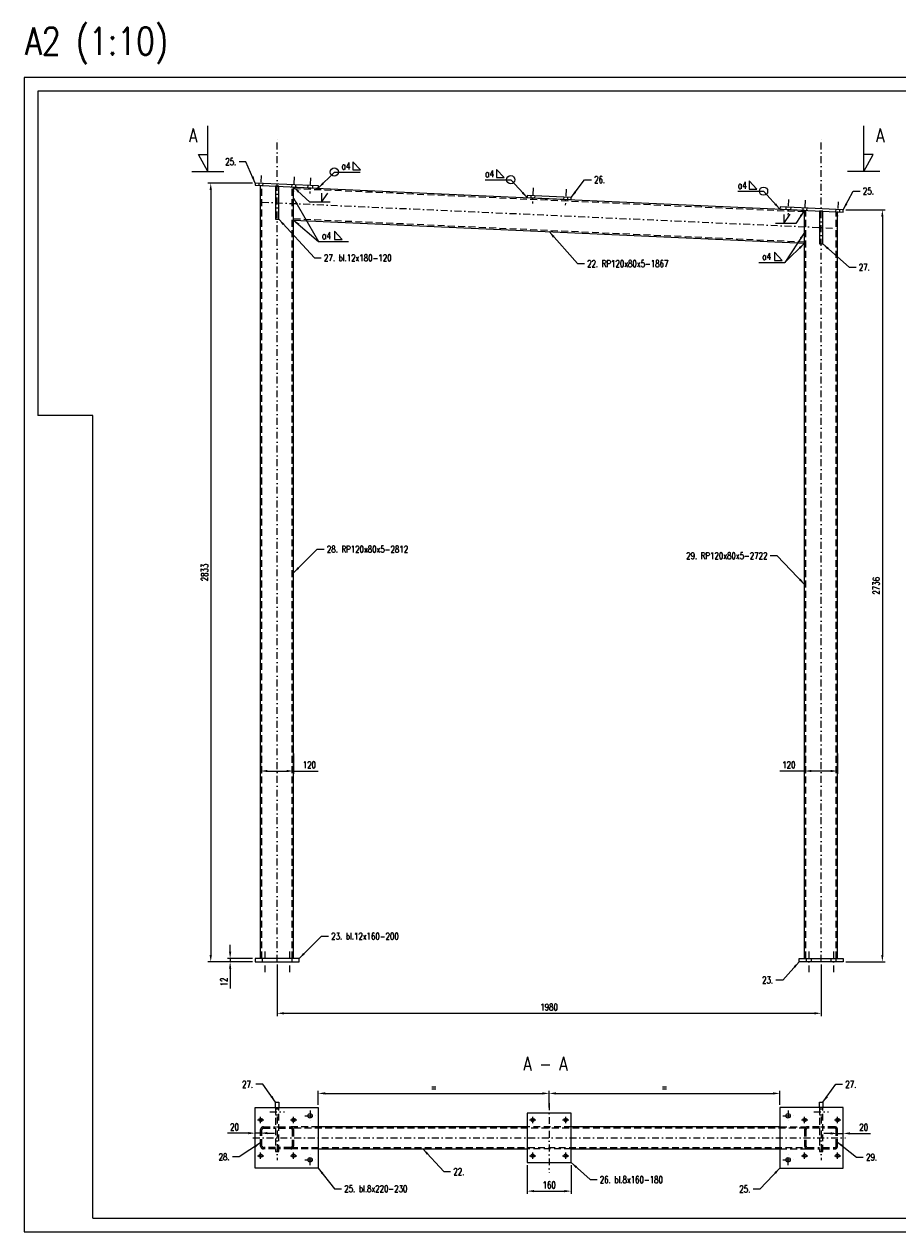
# Model space of a CAD drawing. Header units: centimetres. Extents: x 686402 to 1830517, y -1283654 to -666360.
# Tile 5 of 35: x 1748727 to 1751907, y -1062418 to -1058024. Entities that reach past the tile are written whole.
import ezdxf

# ---------------------------------------------------------------- set-up
doc = ezdxf.new("R2010")
doc.units = ezdxf.units.CM
doc.header["$LTSCALE"] = 50
doc.header["$MEASUREMENT"] = 0
doc.linetypes.add('DASHDOT', pattern=[1, 0.5, -0.25, 0, -0.25])
doc.linetypes.add('DASHED', pattern=[0.75, 0.5, -0.25])
for name, color, linetype in [('0-Ramki', 2, 'Continuous'), ('k_stal_niewid', 4, 'DASHED'), ('k_stal_osie', 1, 'DASHDOT'), ('k_stal_otwory', 1, 'DASHDOT'), ('k_stal_widok', 7, 'Continuous'), ('k_stal_wymiary', 3, 'Continuous')]:
    doc.layers.add(name, color=color, linetype=linetype)
doc.styles.add('MSE-200', font='romans.shx', dxfattribs={"width": 0.8, "height": 40})
doc.styles.add('TXT3', font='romans.shx', dxfattribs={"width": 0.75})
doc.dimstyles.new('Skala_1_10', dxfattribs={"dimscale": 10, "dimtxt": 2.5, "dimasz": 2.5, "dimexe": 1, "dimexo": 1, "dimgap": 1, "dimtad": 1, "dimdec": 0, "dimzin": 0, "dimdsep": 46, "dimtxsty": 'TXT3', "dimcen": 2.5, "dimadec": 0, "dimazin": 0, "dimtfac": 1, "dimtdec": 0, "dimtmove": 0, "dimatfit": 3, "dimfxl": 0, "dimtolj": 1, "dimtzin": 0, "dimarcsym": 0})

# ---------------------------------------------------------------- blocks, each defined once
blk = doc.blocks.new('*D1079')
at = {"layer": 'Defpoints', "color": 0}
for p in [(1749647.3, -1061435.8), (1751627.3, -1061435.8), (1751627.3, -1061623.1)]:
    blk.add_point(p, dxfattribs=at)
at = {"layer": 'k_stal_wymiary', "color": 0, "lineweight": -2}
for p, q in [((1749647.3, -1061445.8), (1749647.3, -1061633.1)), ((1751627.3, -1061445.8), (1751627.3, -1061633.1)), ((1749672.3, -1061623.1), (1751602.3, -1061623.1))]:
    blk.add_line(p, q, dxfattribs=at)
at = {"layer": 'k_stal_wymiary', "color": 0}
for points in [[(1749672.3, -1061618.9), (1749672.3, -1061627.2), (1749647.3, -1061623.1)], [(1751602.3, -1061618.9), (1751602.3, -1061627.2), (1751627.3, -1061623.1)]]:
    blk.add_solid(points, dxfattribs=at)
at = {"layer": 'k_stal_wymiary', "color": 0, "insert": (1750637.3, -1061600.6), "char_height": 25, "attachment_point": 5, "style": 'TXT3'}
blk.add_mtext('\\A1;1980', dxfattribs=at)
blk = doc.blocks.new('*D1080')
at = {"layer": 'Defpoints', "color": 0}
for p in [(1749567.8, -1058602.4), (1749405.8, -1061435.8), (1749567.3, -1061435.8)]:
    blk.add_point(p, dxfattribs=at)
at = {"layer": 'k_stal_wymiary', "color": 0, "lineweight": -2}
for p, q in [((1749557.8, -1058602.4), (1749395.8, -1058602.4)), ((1749405.8, -1058627.4), (1749405.8, -1061410.8)), ((1749557.3, -1061435.8), (1749395.8, -1061435.8))]:
    blk.add_line(p, q, dxfattribs=at)
at = {"layer": 'k_stal_wymiary', "color": 0}
for points in [[(1749401.7, -1058627.4), (1749410, -1058627.4), (1749405.8, -1058602.4)], [(1749401.7, -1061410.8), (1749410, -1061410.8), (1749405.8, -1061435.8)]]:
    blk.add_solid(points, dxfattribs=at)
at = {"layer": 'k_stal_wymiary', "color": 0, "insert": (1749383.3, -1060019.1), "char_height": 25, "attachment_point": 5, "rotation": 90, "style": 'TXT3'}
blk.add_mtext('\\A1;2833', dxfattribs=at)
blk = doc.blocks.new('*D1081')
at = {"layer": 'Defpoints', "color": 0}
for p in [(1749476.3, -1061423.8), (1749567.3, -1061423.8), (1749567.3, -1061435.8)]:
    blk.add_point(p, dxfattribs=at)
at = {"layer": 'k_stal_wymiary', "color": 0, "lineweight": -2}
for p, q in [((1749476.3, -1061398.8), (1749476.3, -1061373.8)), ((1749557.3, -1061423.8), (1749466.3, -1061423.8)), ((1749557.3, -1061435.8), (1749466.3, -1061435.8)), ((1749476.3, -1061423.8), (1749476.3, -1061435.8)), ((1749476.3, -1061460.8), (1749476.3, -1061532.5))]:
    blk.add_line(p, q, dxfattribs=at)
at = {"layer": 'k_stal_wymiary', "color": 0}
for points in [[(1749472.2, -1061398.8), (1749480.5, -1061398.8), (1749476.3, -1061423.8)], [(1749472.2, -1061460.8), (1749480.5, -1061460.8), (1749476.3, -1061435.8)]]:
    blk.add_solid(points, dxfattribs=at)
at = {"layer": 'k_stal_wymiary', "color": 0, "insert": (1749453.8, -1061509.1), "char_height": 25, "attachment_point": 5, "rotation": 90, "style": 'TXT3'}
blk.add_mtext('\\A1;12', dxfattribs=at)
blk = doc.blocks.new('*D1082')
at = {"layer": 'Defpoints', "color": 0}
for p in [(1751707.6, -1058699.7), (1751707.6, -1061435.8), (1751850.3, -1061435.8)]:
    blk.add_point(p, dxfattribs=at)
at = {"layer": 'k_stal_wymiary', "color": 0, "lineweight": -2}
for p, q in [((1751717.6, -1058699.7), (1751860.3, -1058699.7)), ((1751850.3, -1058724.7), (1751850.3, -1061410.8)), ((1751717.6, -1061435.8), (1751860.3, -1061435.8))]:
    blk.add_line(p, q, dxfattribs=at)
at = {"layer": 'k_stal_wymiary', "color": 0}
for points in [[(1751846.2, -1058724.7), (1751854.5, -1058724.7), (1751850.3, -1058699.7)], [(1751846.2, -1061410.8), (1751854.5, -1061410.8), (1751850.3, -1061435.8)]]:
    blk.add_solid(points, dxfattribs=at)
at = {"layer": 'k_stal_wymiary', "color": 0, "insert": (1751827.8, -1060067.7), "char_height": 25, "attachment_point": 5, "rotation": 90, "style": 'TXT3'}
blk.add_mtext('\\A1;2736', dxfattribs=at)
blk = doc.blocks.new('*D1083')
at = {"layer": 'Defpoints', "color": 0}
for p in [(1749567.3, -1062059.1), (1749567.3, -1062076.2), (1749587.3, -1062076.2)]:
    blk.add_point(p, dxfattribs=at)
at = {"layer": 'k_stal_wymiary', "color": 0, "lineweight": -2}
for p, q in [((1749567.3, -1062066.2), (1749567.3, -1062049.1)), ((1749587.3, -1062066.2), (1749587.3, -1062049.1)), ((1749542.3, -1062059.1), (1749467, -1062059.1)), ((1749587.3, -1062059.1), (1749567.3, -1062059.1)), ((1749612.3, -1062059.1), (1749637.3, -1062059.1))]:
    blk.add_line(p, q, dxfattribs=at)
at = {"layer": 'k_stal_wymiary', "color": 0}
for points in [[(1749542.3, -1062054.9), (1749542.3, -1062063.2), (1749567.3, -1062059.1)], [(1749612.3, -1062054.9), (1749612.3, -1062063.2), (1749587.3, -1062059.1)]]:
    blk.add_solid(points, dxfattribs=at)
at = {"layer": 'k_stal_wymiary', "color": 0, "insert": (1749492.2, -1062036.6), "char_height": 25, "attachment_point": 5, "style": 'TXT3'}
blk.add_mtext('\\A1;20', dxfattribs=at)
blk = doc.blocks.new('*D1084')
at = {"layer": 'Defpoints', "color": 0}
for p in [(1750637.7, -1061914.6), (1749797.3, -1061966.2), (1750637.7, -1061976.2)]:
    blk.add_point(p, dxfattribs=at)
at = {"layer": 'k_stal_wymiary', "color": 0, "lineweight": -2}
for p, q in [((1749797.3, -1061956.2), (1749797.3, -1061904.6)), ((1749822.3, -1061914.6), (1750612.7, -1061914.6)), ((1750637.7, -1061966.2), (1750637.7, -1061904.6))]:
    blk.add_line(p, q, dxfattribs=at)
at = {"layer": 'k_stal_wymiary', "color": 0}
for points in [[(1749822.3, -1061910.4), (1749822.3, -1061918.7), (1749797.3, -1061914.6)], [(1750612.7, -1061910.4), (1750612.7, -1061918.7), (1750637.7, -1061914.6)]]:
    blk.add_solid(points, dxfattribs=at)
at = {"layer": 'k_stal_wymiary', "color": 0, "insert": (1750217.5, -1061892.1), "char_height": 25, "attachment_point": 5, "style": 'TXT3'}
blk.add_mtext('\\A1;=', dxfattribs=at)
blk = doc.blocks.new('*D1085')
at = {"layer": 'Defpoints', "color": 0}
for p in [(1751477.3, -1061914.6), (1750637.7, -1061976.2), (1751477.3, -1061966.2)]:
    blk.add_point(p, dxfattribs=at)
at = {"layer": 'k_stal_wymiary', "color": 0, "lineweight": -2}
for p, q in [((1750637.7, -1061966.2), (1750637.7, -1061904.6)), ((1750662.7, -1061914.6), (1751452.3, -1061914.6)), ((1751477.3, -1061956.2), (1751477.3, -1061904.6))]:
    blk.add_line(p, q, dxfattribs=at)
at = {"layer": 'k_stal_wymiary', "color": 0}
for points in [[(1750662.7, -1061910.4), (1750662.7, -1061918.7), (1750637.7, -1061914.6)], [(1751452.3, -1061910.4), (1751452.3, -1061918.7), (1751477.3, -1061914.6)]]:
    blk.add_solid(points, dxfattribs=at)
at = {"layer": 'k_stal_wymiary', "color": 0, "insert": (1751057.5, -1061892.1), "char_height": 25, "attachment_point": 5, "style": 'TXT3'}
blk.add_mtext('\\A1;=', dxfattribs=at)
blk = doc.blocks.new('*D1086')
at = {"layer": 'Defpoints', "color": 0}
for p in [(1751687.3, -1062076.2), (1751707.3, -1062060.1), (1751707.3, -1062076.2)]:
    blk.add_point(p, dxfattribs=at)
at = {"layer": 'k_stal_wymiary', "color": 0, "lineweight": -2}
for p, q in [((1751687.3, -1062066.2), (1751687.3, -1062050.1)), ((1751707.3, -1062066.2), (1751707.3, -1062050.1)), ((1751662.3, -1062060.1), (1751637.3, -1062060.1)), ((1751687.3, -1062060.1), (1751707.3, -1062060.1)), ((1751732.3, -1062060.1), (1751807.7, -1062060.1))]:
    blk.add_line(p, q, dxfattribs=at)
at = {"layer": 'k_stal_wymiary', "color": 0}
for points in [[(1751662.3, -1062055.9), (1751662.3, -1062064.2), (1751687.3, -1062060.1)], [(1751732.3, -1062055.9), (1751732.3, -1062064.2), (1751707.3, -1062060.1)]]:
    blk.add_solid(points, dxfattribs=at)
at = {"layer": 'k_stal_wymiary', "color": 0, "insert": (1751782.5, -1062037.6), "char_height": 25, "attachment_point": 5, "style": 'TXT3'}
blk.add_mtext('\\A1;20', dxfattribs=at)
blk = doc.blocks.new('*D1087')
at = {"layer": 'Defpoints', "color": 0}
for p in [(1750557.7, -1062166.2), (1750717.7, -1062166.2), (1750717.7, -1062270.1)]:
    blk.add_point(p, dxfattribs=at)
at = {"layer": 'k_stal_wymiary', "color": 0, "lineweight": -2}
for p, q in [((1750557.7, -1062176.2), (1750557.7, -1062280.1)), ((1750717.7, -1062176.2), (1750717.7, -1062280.1)), ((1750582.7, -1062270.1), (1750692.7, -1062270.1))]:
    blk.add_line(p, q, dxfattribs=at)
at = {"layer": 'k_stal_wymiary', "color": 0}
for points in [[(1750582.7, -1062265.9), (1750582.7, -1062274.2), (1750557.7, -1062270.1)], [(1750692.7, -1062265.9), (1750692.7, -1062274.2), (1750717.7, -1062270.1)]]:
    blk.add_solid(points, dxfattribs=at)
at = {"layer": 'k_stal_wymiary', "color": 0, "insert": (1750637.7, -1062247.6), "char_height": 25, "attachment_point": 5, "style": 'TXT3'}
blk.add_mtext('\\A1;160', dxfattribs=at)
blk = doc.blocks.new('*D1090')
at = {"layer": 'Defpoints', "color": 0}
for p in [(1749587.3, -1060665.5), (1749707.3, -1060668.2), (1749707.3, -1060741.6)]:
    blk.add_point(p, dxfattribs=at)
at = {"layer": 'k_stal_wymiary', "color": 0, "lineweight": -2}
for p, q in [((1749587.3, -1060675.5), (1749587.3, -1060751.6)), ((1749707.3, -1060678.2), (1749707.3, -1060751.6)), ((1749612.3, -1060741.6), (1749682.3, -1060741.6)), ((1749707.3, -1060741.6), (1749797, -1060741.6))]:
    blk.add_line(p, q, dxfattribs=at)
at = {"layer": 'k_stal_wymiary', "color": 0}
for points in [[(1749612.3, -1060737.4), (1749612.3, -1060745.7), (1749587.3, -1060741.6)], [(1749682.3, -1060737.4), (1749682.3, -1060745.7), (1749707.3, -1060741.6)]]:
    blk.add_solid(points, dxfattribs=at)
at = {"layer": 'k_stal_wymiary', "color": 0, "insert": (1749764.7, -1060719.1), "char_height": 25, "attachment_point": 5, "style": 'TXT3'}
blk.add_mtext('\\A1;120', dxfattribs=at)
blk = doc.blocks.new('*D1091')
at = {"layer": 'Defpoints', "color": 0}
for p in [(1751567.3, -1060665.5), (1751687.3, -1060668.2), (1751687.3, -1060741.6)]:
    blk.add_point(p, dxfattribs=at)
at = {"layer": 'k_stal_wymiary', "color": 0, "lineweight": -2}
for p, q in [((1751567.3, -1060675.5), (1751567.3, -1060751.6)), ((1751687.3, -1060678.2), (1751687.3, -1060751.6)), ((1751567.3, -1060741.6), (1751477.7, -1060741.6)), ((1751662.3, -1060741.6), (1751592.3, -1060741.6))]:
    blk.add_line(p, q, dxfattribs=at)
at = {"layer": 'k_stal_wymiary', "color": 0}
for points in [[(1751592.3, -1060737.4), (1751592.3, -1060745.7), (1751567.3, -1060741.6)], [(1751662.3, -1060737.4), (1751662.3, -1060745.7), (1751687.3, -1060741.6)]]:
    blk.add_solid(points, dxfattribs=at)
at = {"layer": 'k_stal_wymiary', "color": 0, "insert": (1751510, -1060719.1), "char_height": 25, "attachment_point": 5, "style": 'TXT3'}
blk.add_mtext('\\A1;120', dxfattribs=at)

msp = doc.modelspace()

# ---------------------------------------------------------------- linework, layer by layer
at = {"layer": '0-Ramki', "color": 1}
for p, q in [((1748776.6, -1058268.2), (1748776.6, -1059448.2)), ((1748976.6, -1059448.2), (1748776.6, -1059448.2)), ((1748976.6, -1062368.2), (1748976.6, -1059448.2)), ((1748976.6, -1062368.2), (1753396.2, -1062368.2))]:
    msp.add_line(p, q, dxfattribs=at)
msp.add_lwpolyline([(1754616.6, -1058268.2), (1748776.6, -1058268.2)], dxfattribs=at)
at = {"layer": 'k_stal_niewid'}
for p, q in [((1749580.8, -1058603), (1749580.4, -1058611)), ((1749592.3, -1061423.8), (1749592.3, -1058611.5)), ((1749594.8, -1058603.6), (1749594.4, -1058611.6)), ((1749700.6, -1058608.4), (1749700.3, -1058616.4)), ((1749702.3, -1061423.8), (1749702.3, -1058616.5)), ((1749707.3, -1058621.8), (1751567.3, -1058706.3)), ((1749714.6, -1058609.1), (1749714.3, -1058617.1)), ((1749758.6, -1058611.1), (1749758.2, -1058619.1)), ((1749776.6, -1058611.9), (1749776.2, -1058619.9)), ((1750570.8, -1058648), (1750570.4, -1058656)), ((1750584.8, -1058648.6), (1750584.4, -1058656.6)), ((1750690.6, -1058653.4), (1750690.3, -1058661.4)), ((1750704.6, -1058654.1), (1750704.3, -1058662.1)), ((1751498.8, -1058690.2), (1751498.5, -1058698.2)), ((1751516.8, -1058691), (1751516.5, -1058699)), ((1751560.8, -1058693), (1751560.4, -1058701)), ((1751572.3, -1061423.8), (1751572.3, -1058701.5)), ((1751574.8, -1058693.6), (1751574.4, -1058701.6)), ((1751680.6, -1058698.4), (1751680.3, -1058706.4)), ((1751682.3, -1061423.8), (1751682.3, -1058706.5)), ((1751694.6, -1058699.1), (1751694.3, -1058707.1)), ((1749707.3, -1058731.9), (1751567.3, -1058816.4)), ((1749593.3, -1061423.8), (1749593.3, -1061435.8)), ((1749701.3, -1061423.8), (1749701.3, -1061435.8)), ((1751573.3, -1061423.8), (1751573.3, -1061435.8)), ((1751591.3, -1061423.8), (1751591.3, -1061435.8)), ((1751663.3, -1061423.8), (1751663.3, -1061435.8)), ((1751681.3, -1061423.8), (1751681.3, -1061435.8)), ((1749641.3, -1061970.2), (1749653.3, -1061970.2)), ((1749641.3, -1061992.2), (1749653.3, -1061992.2)), ((1751621.3, -1061970.2), (1751633.3, -1061970.2)), ((1751621.3, -1061992.2), (1751633.3, -1061992.2)), ((1749797.3, -1062036.2), (1749697.3, -1062036.2)), ((1751572.3, -1062041.2), (1749697.3, -1062041.2)), ((1750717.7, -1062036.2), (1750557.7, -1062036.2)), ((1751477.3, -1062036.2), (1751577.3, -1062036.2)), ((1749697.3, -1062111.2), (1751570.7, -1062111.2)), ((1749797.3, -1062116.2), (1749697.3, -1062116.2)), ((1750717.7, -1062116.2), (1750557.7, -1062116.2)), ((1751477.3, -1062116.2), (1751577.3, -1062116.2))]:
    msp.add_line(p, q, dxfattribs=at)
for points in [[(1749641.3, -1061966.2), (1749641.3, -1062126.2), (1749653.3, -1062126.2), (1749653.3, -1061966.2)], [(1751621.3, -1061966.2), (1751621.3, -1062126.2), (1751633.3, -1062126.2), (1751633.3, -1061966.2)]]:
    msp.add_lwpolyline(points, dxfattribs=at)
for points in [[(1749641.3, -1062116.2), (1749597.3, -1062116.2, -0.414214), (1749587.3, -1062106.2), (1749587.3, -1062046.2, -0.414214), (1749597.3, -1062036.2), (1749641.3, -1062036.2)], [(1749641.3, -1062111.2), (1749597.3, -1062111.2, -0.414214), (1749592.3, -1062106.2), (1749592.3, -1062046.2, -0.414214), (1749597.3, -1062041.2), (1749641.3, -1062041.2)], [(1749653.3, -1062036.2), (1749697.3, -1062036.2, -0.414214), (1749707.3, -1062046.2), (1749707.3, -1062106.2, -0.414214), (1749697.3, -1062116.2), (1749653.3, -1062116.2)], [(1749653.3, -1062041.2), (1749697.3, -1062041.2, -0.414214), (1749702.3, -1062046.2), (1749702.3, -1062106.2, -0.414214), (1749697.3, -1062111.2), (1749653.3, -1062111.2)], [(1751621.3, -1062036.2), (1751577.3, -1062036.2, 0.414214), (1751567.3, -1062046.2), (1751567.3, -1062106.2, 0.414214), (1751577.3, -1062116.2), (1751621.3, -1062116.2)], [(1751621.3, -1062041.2), (1751577.3, -1062041.2, 0.414214), (1751572.3, -1062046.2), (1751572.3, -1062106.2, 0.414214), (1751577.3, -1062111.2), (1751621.3, -1062111.2)], [(1751633.3, -1062116.2), (1751677.3, -1062116.2, 0.414214), (1751687.3, -1062106.2), (1751687.3, -1062046.2, 0.414214), (1751677.3, -1062036.2), (1751633.3, -1062036.2)], [(1751633.3, -1062111.2), (1751677.3, -1062111.2, 0.414214), (1751682.3, -1062106.2), (1751682.3, -1062046.2, 0.414214), (1751677.3, -1062041.2), (1751633.3, -1062041.2)]]:
    msp.add_lwpolyline(points, format="xyb", dxfattribs=at)
at = {"layer": 'k_stal_osie'}
for p, q in [((1749647.3, -1061435.8), (1749647.3, -1058434.6)), ((1751627.3, -1061435.8), (1751627.3, -1058434.6)), ((1749592.3, -1058671.6), (1751682.3, -1058766.6)), ((1750637.7, -1061950.6), (1750637.7, -1062201.9)), ((1749647.3, -1061999.1), (1749647.3, -1062157.1)), ((1751627.3, -1061999.1), (1751627.3, -1062157.1)), ((1749559.2, -1062076.2), (1751716.2, -1062076.2))]:
    msp.add_line(p, q, dxfattribs=at)
at = {"layer": 'k_stal_otwory'}
for p, q in [((1749589.1, -1058574.6), (1749586.5, -1058632)), ((1749708.9, -1058580.1), (1749706.3, -1058637.4)), ((1749768.9, -1058582.8), (1749766.3, -1058640.1)), ((1750579.1, -1058619.6), (1750576.5, -1058677)), ((1750698.9, -1058625.1), (1750696.3, -1058682.4)), ((1751509.1, -1058661.9), (1751506.5, -1058719.2)), ((1751569.1, -1058664.6), (1751566.5, -1058722)), ((1751688.9, -1058670.1), (1751686.3, -1058727.4)), ((1749602.3, -1061398.8), (1749602.3, -1061475.7)), ((1749692.3, -1061398.8), (1749692.3, -1061475.7)), ((1751582.3, -1061398.8), (1751582.3, -1061475.7)), ((1751672.3, -1061398.8), (1751672.3, -1061475.7)), ((1749587.3, -1062022.8), (1749587.3, -1061999.7)), ((1749620.8, -1061981.2), (1749673.8, -1061981.2)), ((1749707.3, -1062022.8), (1749707.3, -1061999.7)), ((1749748.1, -1061996.2), (1749786.5, -1061996.2)), ((1749767.3, -1061977), (1749767.3, -1062015.4)), ((1750577.7, -1062022.8), (1750577.7, -1061999.7)), ((1750697.7, -1062022.8), (1750697.7, -1061999.7)), ((1751488.1, -1061996.2), (1751526.5, -1061996.2)), ((1751507.3, -1061977), (1751507.3, -1062015.4)), ((1751567.3, -1062022.8), (1751567.3, -1061999.7)), ((1751600.8, -1061981.2), (1751653.8, -1061981.2)), ((1751687.3, -1062022.8), (1751687.3, -1061999.7)), ((1749575.8, -1062011.2), (1749598.9, -1062011.2)), ((1749695.8, -1062011.2), (1749718.9, -1062011.2)), ((1750566.2, -1062011.2), (1750589.2, -1062011.2)), ((1750686.2, -1062011.2), (1750709.2, -1062011.2)), ((1751555.8, -1062011.2), (1751578.9, -1062011.2)), ((1751675.8, -1062011.2), (1751698.9, -1062011.2)), ((1749587.3, -1062152.8), (1749587.3, -1062129.7)), ((1749707.3, -1062152.8), (1749707.3, -1062129.7)), ((1749767.3, -1062175.4), (1749767.3, -1062137)), ((1750577.7, -1062152.8), (1750577.7, -1062129.7)), ((1750697.7, -1062152.8), (1750697.7, -1062129.7)), ((1751507.3, -1062175.4), (1751507.3, -1062137)), ((1751567.3, -1062152.8), (1751567.3, -1062129.7)), ((1751687.3, -1062152.8), (1751687.3, -1062129.7)), ((1749575.8, -1062141.2), (1749598.9, -1062141.2)), ((1749695.8, -1062141.2), (1749718.9, -1062141.2)), ((1749748.1, -1062156.2), (1749786.5, -1062156.2)), ((1750566.2, -1062141.2), (1750589.2, -1062141.2)), ((1750686.2, -1062141.2), (1750709.2, -1062141.2)), ((1751488.1, -1062156.2), (1751526.5, -1062156.2)), ((1751555.8, -1062141.2), (1751578.9, -1062141.2)), ((1751675.8, -1062141.2), (1751698.9, -1062141.2))]:
    msp.add_line(p, q, dxfattribs=at)
at = {"layer": 'k_stal_widok'}
for p, q in [((1749587.3, -1061423.8), (1749587.3, -1058611.3)), ((1749707.3, -1061423.8), (1749707.3, -1058616.7)), ((1749707.3, -1058616.7), (1751567.3, -1058701.3)), ((1751567.3, -1061423.8), (1751567.3, -1058701.3)), ((1751687.3, -1061423.8), (1751687.3, -1058706.7)), ((1749707.3, -1058736.9), (1751567.3, -1058821.4)), ((1749641.3, -1061966.2), (1749641.3, -1061946.2)), ((1749641.3, -1061946.2), (1749653.3, -1061946.2)), ((1749653.3, -1061946.2), (1749653.3, -1061966.2)), ((1751621.3, -1061966.2), (1751621.3, -1061946.2)), ((1751621.3, -1061946.2), (1751633.3, -1061946.2)), ((1751633.3, -1061946.2), (1751633.3, -1061966.2)), ((1750557.7, -1062036.2), (1749797.3, -1062036.2)), ((1751477.3, -1062036.2), (1750717.7, -1062036.2)), ((1749797.3, -1062116.2), (1750557.7, -1062116.2)), ((1750718.3, -1062116.2), (1751477.3, -1062116.2))]:
    msp.add_line(p, q, dxfattribs=at)
for points in [[(1748726.6, -1062418.2), (1754666.6, -1062418.2), (1754666.6, -1058218.2), (1748726.6, -1058218.2)], [(1749567.4, -1058610.4), (1749797.2, -1058620.8), (1749797.5, -1058612.8), (1749567.8, -1058602.4)], [(1749641.3, -1058734), (1749653.3, -1058734), (1749653.3, -1058614), (1749641.3, -1058614)], [(1750557.4, -1058655.4), (1750717.3, -1058662.7), (1750717.6, -1058654.7), (1750557.8, -1058647.4)], [(1751477.5, -1058697.2), (1751707.3, -1058707.7), (1751707.6, -1058699.7), (1751477.9, -1058689.2)], [(1751621.3, -1058824), (1751633.3, -1058824), (1751633.3, -1058704), (1751621.3, -1058704)], [(1749567.3, -1061435.8), (1749727.3, -1061435.8), (1749727.3, -1061423.8), (1749567.3, -1061423.8)], [(1751707.3, -1061435.8), (1751547.3, -1061435.8), (1751547.3, -1061423.8), (1751707.3, -1061423.8)], [(1749797.3, -1061966.2), (1749797.3, -1062186.2), (1749567.3, -1062186.2), (1749567.3, -1061966.2)], [(1750557.7, -1062166.2), (1750717.7, -1062166.2), (1750717.7, -1061986.2), (1750557.7, -1061986.2)], [(1751477.3, -1061966.2), (1751477.3, -1062186.2), (1751707.3, -1062186.2), (1751707.3, -1061966.2)]]:
    msp.add_lwpolyline(points, close=True, dxfattribs=at)
for centre, radius in [((1749587.3, -1062011.2), 6.5), ((1749707.3, -1062011.2), 6.5), ((1749767.3, -1061996.2), 8), ((1750577.7, -1062011.2), 6.5), ((1750697.7, -1062011.2), 6.5), ((1751507.3, -1061996.2), 8), ((1751567.3, -1062011.2), 6.5), ((1751687.3, -1062011.2), 6.5), ((1749587.3, -1062141.2), 6.5), ((1749707.3, -1062141.2), 6.5), ((1750577.7, -1062141.2), 6.5), ((1750697.7, -1062141.2), 6.5), ((1751567.3, -1062141.2), 6.5), ((1751687.3, -1062141.2), 6.5), ((1749767.3, -1062156.2), 8), ((1751507.3, -1062156.2), 8)]:
    msp.add_circle(centre, radius, dxfattribs=at)
at = {"layer": 'k_stal_wymiary'}
for p, q in [((1749395.2, -1058560.6), (1749395.2, -1058394.1)), ((1751782.3, -1058560.6), (1751782.3, -1058394.1)), ((1749395.2, -1058560.6), (1749360.9, -1058498.7)), ((1749360.9, -1058498.7), (1749395.2, -1058498.7)), ((1749922.8, -1058524.6), (1749922.8, -1058554.6)), ((1749922.8, -1058524.6), (1749950.8, -1058554.6)), ((1751782.3, -1058560.6), (1751816.7, -1058498.7)), ((1751816.7, -1058498.7), (1751782.3, -1058498.7)), ((1751782.3, -1058560.6), (1751816.7, -1058498.7)), ((1751816.7, -1058498.7), (1751782.3, -1058498.7)), ((1749336.8, -1058560.6), (1749453.7, -1058560.6)), ((1749855.7, -1058562.1), (1749949.2, -1058562.1)), ((1749922.8, -1058554.6), (1749922.8, -1058554.6)), ((1749922.8, -1058554.6), (1749950.8, -1058554.6)), ((1750445.3, -1058552.6), (1750445.3, -1058582.6)), ((1750445.3, -1058552.6), (1750473.3, -1058582.6)), ((1751840.8, -1058560.6), (1751723.9, -1058560.6)), ((1751840.8, -1058560.6), (1751723.9, -1058560.6)), ((1750404.2, -1058590.1), (1750497.7, -1058590.1)), ((1750445.3, -1058582.6), (1750445.3, -1058582.6)), ((1750445.3, -1058582.6), (1750473.3, -1058582.6)), ((1751365.4, -1058594.4), (1751365.4, -1058624.4)), ((1751365.4, -1058594.4), (1751393.4, -1058624.4)), ((1749808.7, -1058672.3), (1749831.7, -1058638.6)), ((1749808.7, -1058639.1), (1749808.7, -1058672.3)), ((1751324.3, -1058631.9), (1751417.8, -1058631.9)), ((1751365.4, -1058624.4), (1751365.4, -1058624.4)), ((1751365.4, -1058624.4), (1751393.4, -1058624.4)), ((1749840.8, -1058672.3), (1749766.4, -1058672.3)), ((1751535.3, -1058749.8), (1751460.9, -1058749.8)), ((1751492.2, -1058749.8), (1751515.2, -1058716.1)), ((1751492.2, -1058716.6), (1751492.2, -1058749.8)), ((1749855.7, -1058777.5), (1749855.7, -1058807.5)), ((1749855.7, -1058777.5), (1749883.7, -1058807.5)), ((1749798.1, -1058815.1), (1749906.6, -1058815.1)), ((1749855.7, -1058807.5), (1749855.7, -1058807.5)), ((1749855.7, -1058807.5), (1749883.7, -1058807.5)), ((1751458, -1058853.5), (1751458, -1058883.5)), ((1751458, -1058853.5), (1751486, -1058883.5)), ((1751458, -1058883.5), (1751458, -1058883.5)), ((1751458, -1058883.5), (1751486, -1058883.5)), ((1751400.3, -1058891.1), (1751494.8, -1058891.1))]:
    msp.add_line(p, q, dxfattribs=at)
for centre in [(1749855.7, -1058562.1), (1750497.7, -1058590.1), (1751417.8, -1058631.9)]:
    msp.add_circle(centre, 15, dxfattribs=at)

# ---------------------------------------------------------------- texts
at = {"layer": 'k_stal_widok', "style": 'MSE-200', "width": 0.8}
msp.add_text('A2 (1:10)', height=100, dxfattribs=at).set_placement((1748729.3, -1058135.8))
at = {"layer": 'k_stal_wymiary', "style": 'MSE-200', "width": 0.8}
for s, height, p in [('A', 50, (1749326.5, -1058454.1)), ('A', 50, (1751827.2, -1058454.1)), ('a4', 25, (1749881.5, -1058553.1)), ('a4', 25, (1750404, -1058581.1)), ('a4', 25, (1751324, -1058622.9)), ('a4', 25, (1749810.4, -1058806.1)), ('a4', 25, (1751412.6, -1058882.1)), ('A - A', 50, (1750543.4, -1061831.5))]:
    msp.add_text(s, height=height, dxfattribs=at).set_placement(p)
at = {"layer": 'k_stal_wymiary', "char_height": 25, "style": 'TXT3'}
for s, insert, width, attachment_point in [('\\A1;25.', (1749498.8, -1058537.1), 101, 9), ('\\A1;26.', (1750801.3, -1058577.6), 101, 1), ('\\A1;25.', (1751779.3, -1058619.1), 101, 1), ('\\A1;27. bl.12x180-120', (1749818, -1058862), 262.5, 1), ('\\A1;22. RP120x80x5-1867', (1750775.8, -1058883.1), 342, 1), ('\\A1;27.', (1751764.5, -1058896), 101, 1), ('\\A1;28. RP120x80x5-2812', (1749828.5, -1059922), 322, 1), ('\\A1;29. RP120x80x5-2722', (1751432, -1059971), 338.5, 9), ('\\A1;23. bl.12x160-200', (1749844.3, -1061330.1), 283.5, 1), ('\\A1;23.', (1751452.8, -1061514.6), 101, 9), ('\\A1;27.', (1749560, -1061894), 101, 9), ('\\A1;27.', (1751715.4, -1061894), 101, 7), ('\\A1;28.', (1749474.5, -1062158), 24, 9), ('\\A1;29.', (1751791, -1062134), 24, 1), ('\\A1;22.', (1750288.8, -1062186.6), 101, 1), ('\\A1;26. bl.8x160-180', (1750821.8, -1062215.6), 252, 1), ('\\A1;25. bl.8x220-230', (1749891.8, -1062249.1), 262, 1), ('\\A1;25.', (1751369.8, -1062275.1), 101, 9)]:
    msp.add_mtext(s, dxfattribs=dict(at, insert=insert, width=width, attachment_point=attachment_point))

# ---------------------------------------------------------------- dimensions: what is measured, and where the dimension line sits
at = {"layer": 'k_stal_wymiary'}
for base, p1, p2, picture, middle in [((1749405.8, -1061435.8), (1749567.8, -1058602.4), (1749567.3, -1061435.8), '*D1080', (1749383.3, -1060019.1)), ((1751850.3, -1061435.8), (1751707.6, -1058699.7), (1751707.6, -1061435.8), '*D1082', (1751827.8, -1060067.7))]:
    dim = msp.add_linear_dim(base=base, p1=p1, p2=p2, angle=90, dimstyle='Skala_1_10', dxfattribs=at)
    dim.commit()
    dim.dimension.update_dxf_attribs({"geometry": picture, "text_midpoint": middle})
for base, p1, p2, picture, middle in [((1749707.3, -1060741.6), (1749587.3, -1060665.5), (1749707.3, -1060668.2), '*D1090', (1749764.7, -1060741.6)), ((1751687.3, -1060741.6), (1751567.3, -1060665.5), (1751687.3, -1060668.2), '*D1091', (1751510, -1060741.6))]:
    dim = msp.add_linear_dim(base=base, p1=p1, p2=p2, dimstyle='Skala_1_10', dxfattribs=at)
    dim.commit()
    dim.dimension.update_dxf_attribs({"geometry": picture, "text_midpoint": middle, "dimtype": 160})
dim = msp.add_linear_dim(base=(1749476.3, -1061423.8), p1=(1749567.3, -1061435.8), p2=(1749567.3, -1061423.8), angle=90, dimstyle='Skala_1_10', dxfattribs=at)
dim.commit()
dim.dimension.update_dxf_attribs({"geometry": '*D1081', "text_midpoint": (1749476.3, -1061509.1), "dimtype": 160})
for base, p1, p2, picture, middle in [((1751627.3, -1061623.1), (1749647.3, -1061435.8), (1751627.3, -1061435.8), '*D1079', (1750637.3, -1061600.6)), ((1749567.3, -1062059.1), (1749587.3, -1062076.2), (1749567.3, -1062076.2), '*D1083', (1749492.2, -1062036.6)), ((1751707.3, -1062060.1), (1751687.3, -1062076.2), (1751707.3, -1062076.2), '*D1086', (1751782.5, -1062037.6)), ((1750717.7, -1062270.1), (1750557.7, -1062166.2), (1750717.7, -1062166.2), '*D1087', (1750637.7, -1062247.6))]:
    dim = msp.add_linear_dim(base=base, p1=p1, p2=p2, dimstyle='Skala_1_10', dxfattribs=at)
    dim.commit()
    dim.dimension.update_dxf_attribs({"geometry": picture, "text_midpoint": middle})
for base, p1, p2, picture, middle in [((1750637.7, -1061914.6), (1749797.3, -1061966.2), (1750637.7, -1061976.2), '*D1084', (1750217.5, -1061892.1)), ((1751477.3, -1061914.6), (1750637.7, -1061976.2), (1751477.3, -1061966.2), '*D1085', (1751057.5, -1061892.1))]:
    dim = msp.add_linear_dim(base=base, p1=p1, p2=p2, text='=', dimstyle='Skala_1_10', dxfattribs=at)
    dim.commit()
    dim.dimension.update_dxf_attribs({"geometry": picture, "text_midpoint": middle})

# ---------------------------------------------------------------- leaders
at = {"layer": 'k_stal_wymiary', "annotation_type": 0, "has_hookline": 1}
for points, hookline_direction, text_width in [([(1749567.8, -1058602.4), (1749533.8, -1058524.6), (1749508.8, -1058524.6)], 1, 37.5), ([(1750717.6, -1058654.7), (1750766.3, -1058590.1), (1750791.3, -1058590.1)], 0, 37.5), ([(1751707.6, -1058699.7), (1751744.3, -1058631.6), (1751769.3, -1058631.6)], 0, 37.5), ([(1749653.3, -1058734), (1749783, -1058874.5), (1749808, -1058874.5)], 0, 259.8), ([(1750637.3, -1058779.1), (1750740.8, -1058895.6), (1750765.8, -1058895.6)], 0, 318.7), ([(1751633.3, -1058824), (1751729.5, -1058908.5), (1751754.5, -1058908.5)], 0, 37.5), ([(1749707.3, -1060020.2), (1749793.5, -1059934.5), (1749818.5, -1059934.5)], 0, 318.7), ([(1751567.3, -1060062.5), (1751467, -1059958.5), (1751442, -1059958.5)], 1, 322.3), ([(1749727.3, -1061423.8), (1749809.3, -1061342.6), (1749834.3, -1061342.6)], 0, 263.4), ([(1751547.3, -1061435.8), (1751487.8, -1061502.1), (1751462.8, -1061502.1)], 1, 37.5), ([(1749641.3, -1061946.2), (1749595, -1061881.5), (1749570, -1061881.5)], 1, 37.5), ([(1751634.1, -1061946.2), (1751680.4, -1061881.5), (1751705.4, -1061881.5)], 0, 37.5), ([(1749587.3, -1062094.5), (1749509.5, -1062145.5), (1749484.5, -1062145.5)], 1, 37.5), ([(1751687.3, -1062091.5), (1751756, -1062146.5), (1751781, -1062146.5)], 0, 37.5), ([(1750177.5, -1062116.2), (1750253.8, -1062199.1), (1750278.8, -1062199.1)], 0, 37.5), ([(1750717.7, -1062166.2), (1750786.8, -1062228.1), (1750811.8, -1062228.1)], 0, 245.5), ([(1749797.3, -1062186.2), (1749856.8, -1062261.6), (1749881.8, -1062261.6)], 0, 252.7), ([(1751477.3, -1062186.2), (1751404.8, -1062262.6), (1751379.8, -1062262.6)], 1, 37.5)]:
    msp.add_leader(points, dimstyle='Skala_1_10', override={"dimgap": 1, "dimtad": 0}, dxfattribs=dict(at, hookline_direction=hookline_direction, text_width=text_width))
at = {"layer": 'k_stal_wymiary'}
for points in [[(1749797.2, -1058620.8), (1749855.7, -1058562.1)], [(1749707.3, -1058616.7), (1749766.4, -1058672.3)], [(1750557.4, -1058655.4), (1750497.7, -1058590.1)], [(1749707.3, -1058657.1), (1749798.1, -1058815.1)], [(1751477.5, -1058697.2), (1751417.8, -1058631.9)], [(1751567.3, -1058701.3), (1751535.3, -1058749.8)], [(1749707.3, -1058736.9), (1749798.1, -1058815.1)], [(1751567.3, -1058782.6), (1751494.8, -1058891.1)], [(1751567.3, -1058821.4), (1751494.8, -1058891.1)]]:
    msp.add_leader(points, dimstyle='Skala_1_10', override={"dimgap": 1, "dimtad": 0}, dxfattribs=at)

doc.saveas('drawing.dxf')
